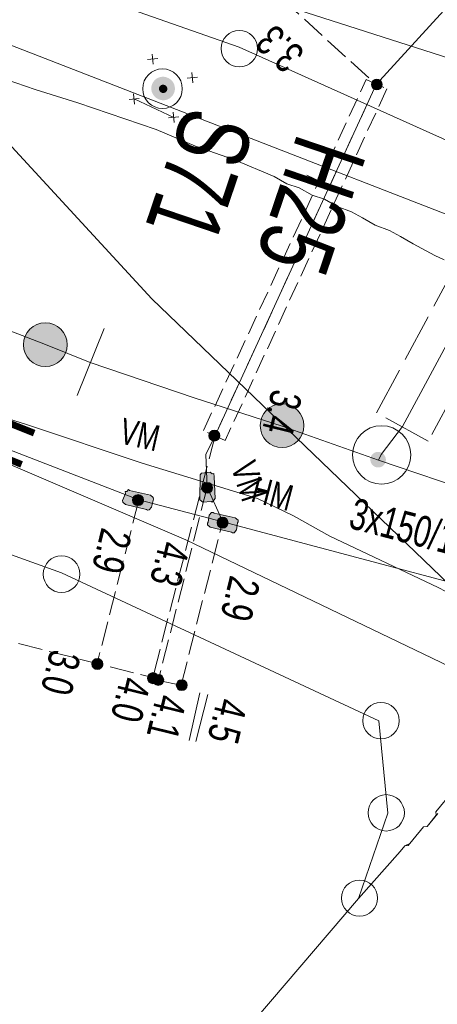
# Model space of a CAD drawing. Header units: metres. Extents: x -740 to 758, y -633 to 854.
# Tile 7 of 256: x -390.66 to -383.48, y -213.51 to -196.62. Entities that reach past the tile are written whole.
import ezdxf

# ---------------------------------------------------------------- set-up
doc = ezdxf.new("R2010")
doc.units = ezdxf.units.M
doc.header["$MEASUREMENT"] = 0
for name, pattern in [('333_125', [0.4576, 0.3328, -0.1248]), ('333_333', [0.6656, 0.3328, -0.3328]), ('416_125', [0.5408, 0.416, -0.1248]), ('832_208', [1.04, 0.832, -0.208])]:
    doc.linetypes.add(name, pattern=pattern)
for name, color, linetype in [('Gas.LOVION', 7, 'Continuous'), ('Grundkarte.LOVION', 7, 'Continuous'), ('Strom.LOVION', 7, 'Continuous'), ('StromBemass.LOVION', 7, 'Continuous'), ('Telko.LOVION', 7, 'Continuous'), ('Wasser.LOVION', 7, 'Continuous')]:
    doc.layers.add(name, color=color, linetype=linetype)
doc.styles.add('ERSTELLTER_STIL_1', font='arial.ttf')

msp = doc.modelspace()

# ---------------------------------------------------------------- hatches: boundary and pattern name
at = {"layer": 'Strom.LOVION', "linetype": 'Continuous', "lineweight": 18}
for points in [[(-388.044, -197.927), (-388.03, -197.907), (-388.018, -197.885), (-388.008, -197.861), (-388.002, -197.837), (-387.999, -197.812), (-387.999, -197.787), (-388.002, -197.762), (-388.009, -197.738), (-388.018, -197.715), (-388.03, -197.693), (-388.045, -197.672), (-388.062, -197.654), (-388.082, -197.638), (-388.103, -197.625), (-388.126, -197.614), (-388.15, -197.607), (-388.174, -197.602), (-388.199, -197.6), (-388.224, -197.602), (-388.249, -197.607), (-388.273, -197.615), (-388.296, -197.625), (-388.317, -197.639), (-388.336, -197.655), (-388.353, -197.673), (-388.368, -197.694), (-388.38, -197.716), (-388.389, -197.739), (-388.395, -197.763), (-388.398, -197.788), (-388.398, -197.813), (-388.395, -197.838), (-388.389, -197.863), (-388.379, -197.886), (-388.367, -197.908), (-388.352, -197.928), (-388.335, -197.946), (-388.316, -197.962), (-388.294, -197.976), (-388.272, -197.986), (-388.248, -197.994), (-388.223, -197.999), (-388.198, -198), (-388.173, -197.999), (-388.148, -197.994), (-388.125, -197.986), (-388.102, -197.975), (-388.081, -197.962), (-388.061, -197.946)], [(-388.039, -197.93), (-388.024, -197.91), (-388.012, -197.888), (-388.003, -197.864), (-387.997, -197.84), (-387.993, -197.815), (-387.994, -197.79), (-387.997, -197.765), (-388.003, -197.74), (-388.012, -197.717), (-388.025, -197.695), (-388.039, -197.675), (-388.057, -197.657), (-388.076, -197.641), (-388.097, -197.627), (-388.12, -197.617), (-388.144, -197.609), (-388.169, -197.604), (-388.194, -197.603), (-388.219, -197.604), (-388.244, -197.609), (-388.268, -197.617), (-388.29, -197.628), (-388.312, -197.641), (-388.331, -197.657), (-388.348, -197.676), (-388.363, -197.696), (-388.375, -197.718), (-388.384, -197.742), (-388.39, -197.766), (-388.393, -197.791), (-388.393, -197.816), (-388.39, -197.841), (-388.384, -197.865), (-388.374, -197.889), (-388.362, -197.911), (-388.347, -197.931), (-388.33, -197.949), (-388.311, -197.965), (-388.289, -197.979), (-388.266, -197.989), (-388.243, -197.997), (-388.218, -198.002), (-388.193, -198.003), (-388.168, -198.002), (-388.143, -197.997), (-388.119, -197.989), (-388.096, -197.978), (-388.075, -197.965), (-388.056, -197.948)], [(-388.142, -197.852), (-388.137, -197.845), (-388.132, -197.837), (-388.129, -197.829), (-388.127, -197.82), (-388.126, -197.811), (-388.126, -197.802), (-388.127, -197.794), (-388.129, -197.785), (-388.133, -197.777), (-388.137, -197.769), (-388.142, -197.762), (-388.148, -197.755), (-388.155, -197.75), (-388.163, -197.745), (-388.171, -197.741), (-388.179, -197.739), (-388.188, -197.737), (-388.197, -197.736), (-388.206, -197.737), (-388.214, -197.739), (-388.223, -197.741), (-388.231, -197.745), (-388.238, -197.75), (-388.245, -197.756), (-388.251, -197.762), (-388.256, -197.769), (-388.261, -197.777), (-388.264, -197.785), (-388.266, -197.794), (-388.267, -197.803), (-388.267, -197.812), (-388.266, -197.821), (-388.264, -197.829), (-388.26, -197.837), (-388.256, -197.845), (-388.251, -197.852), (-388.245, -197.859), (-388.238, -197.864), (-388.23, -197.869), (-388.222, -197.873), (-388.214, -197.876), (-388.205, -197.877), (-388.196, -197.878), (-388.187, -197.877), (-388.179, -197.876), (-388.17, -197.873), (-388.162, -197.869), (-388.155, -197.864), (-388.148, -197.859)], [(-388.14, -197.854), (-388.134, -197.846), (-388.13, -197.839), (-388.127, -197.83), (-388.125, -197.822), (-388.124, -197.813), (-388.124, -197.804), (-388.125, -197.795), (-388.127, -197.786), (-388.13, -197.778), (-388.135, -197.77), (-388.14, -197.763), (-388.146, -197.757), (-388.153, -197.751), (-388.16, -197.746), (-388.168, -197.743), (-388.177, -197.74), (-388.186, -197.738), (-388.195, -197.738), (-388.203, -197.738), (-388.212, -197.74), (-388.221, -197.743), (-388.229, -197.747), (-388.236, -197.751), (-388.243, -197.757), (-388.249, -197.764), (-388.254, -197.771), (-388.259, -197.779), (-388.262, -197.787), (-388.264, -197.796), (-388.265, -197.804), (-388.265, -197.813), (-388.264, -197.822), (-388.262, -197.831), (-388.258, -197.839), (-388.254, -197.847), (-388.249, -197.854), (-388.243, -197.86), (-388.236, -197.866), (-388.228, -197.871), (-388.22, -197.875), (-388.212, -197.877), (-388.203, -197.879), (-388.194, -197.88), (-388.185, -197.879), (-388.176, -197.877), (-388.168, -197.874), (-388.16, -197.871), (-388.152, -197.866), (-388.146, -197.86)]]:
    msp.add_hatch(color=150, dxfattribs=at).paths.add_polyline_path(points)
at = {"layer": 'Strom.LOVION', "linetype": 'Continuous', "lineweight": 13}
for points in [[(-387.558, -204.46), (-387.566, -204.83), (-387.564, -204.86), (-387.515, -204.899), (-387.369, -204.885), (-387.353, -204.898), (-387.3, -204.834), (-387.321, -204.466), (-387.327, -204.408), (-387.356, -204.411), (-387.388, -204.384), (-387.535, -204.399), (-387.561, -204.431)], [(-388.414, -204.78), (-388.776, -204.697), (-388.793, -204.684), (-388.819, -204.716), (-388.848, -204.719), (-388.845, -204.748), (-388.892, -204.871), (-388.89, -204.901), (-388.841, -204.94), (-388.479, -205.023), (-388.463, -205.036), (-388.433, -205.033), (-388.394, -204.985), (-388.363, -204.849), (-388.365, -204.82)], [(-387.385, -205.33), (-387.022, -205.412), (-387.006, -205.426), (-386.977, -205.423), (-386.937, -205.375), (-386.919, -205.255), (-386.906, -205.239), (-386.909, -205.209), (-386.957, -205.17), (-387.32, -205.087), (-387.336, -205.074), (-387.365, -205.077), (-387.405, -205.125), (-387.422, -205.245), (-387.436, -205.261), (-387.433, -205.29)]]:
    msp.add_hatch(color=7, dxfattribs=at).paths.add_polyline_path(points)
at = {"layer": 'StromBemass.LOVION', "linetype": 'Continuous', "lineweight": 13}
for points in [[(-384.452, -197.792), (-384.445, -197.783), (-384.44, -197.772), (-384.435, -197.762), (-384.433, -197.75), (-384.431, -197.739), (-384.431, -197.727), (-384.433, -197.715), (-384.436, -197.704), (-384.44, -197.693), (-384.446, -197.683), (-384.453, -197.673), (-384.461, -197.665), (-384.47, -197.657), (-384.48, -197.651), (-384.49, -197.646), (-384.501, -197.642), (-384.513, -197.64), (-384.525, -197.639), (-384.536, -197.64), (-384.548, -197.642), (-384.559, -197.646), (-384.57, -197.651), (-384.58, -197.657), (-384.589, -197.665), (-384.597, -197.674), (-384.604, -197.683), (-384.609, -197.693), (-384.613, -197.704), (-384.616, -197.716), (-384.618, -197.727), (-384.618, -197.739), (-384.616, -197.751), (-384.613, -197.762), (-384.609, -197.773), (-384.603, -197.783), (-384.596, -197.793), (-384.588, -197.801), (-384.579, -197.809), (-384.569, -197.815), (-384.559, -197.82), (-384.547, -197.824), (-384.536, -197.826), (-384.524, -197.826), (-384.512, -197.826), (-384.501, -197.823), (-384.49, -197.82), (-384.479, -197.815), (-384.469, -197.808), (-384.46, -197.801)], [(-387.243, -203.817), (-387.236, -203.807), (-387.23, -203.797), (-387.226, -203.786), (-387.223, -203.774), (-387.222, -203.763), (-387.222, -203.751), (-387.223, -203.739), (-387.226, -203.727), (-387.231, -203.716), (-387.236, -203.706), (-387.243, -203.696), (-387.251, -203.688), (-387.261, -203.68), (-387.271, -203.674), (-387.281, -203.669), (-387.293, -203.665), (-387.304, -203.663), (-387.316, -203.662), (-387.328, -203.663), (-387.34, -203.666), (-387.351, -203.669), (-387.362, -203.674), (-387.372, -203.681), (-387.381, -203.688), (-387.389, -203.697), (-387.396, -203.707), (-387.402, -203.717), (-387.406, -203.728), (-387.409, -203.74), (-387.41, -203.751), (-387.41, -203.763), (-387.409, -203.775), (-387.406, -203.786), (-387.401, -203.797), (-387.396, -203.808), (-387.389, -203.817), (-387.38, -203.826), (-387.371, -203.834), (-387.361, -203.84), (-387.35, -203.845), (-387.339, -203.848), (-387.327, -203.851), (-387.316, -203.851), (-387.304, -203.851), (-387.292, -203.848), (-387.281, -203.845), (-387.27, -203.84), (-387.26, -203.833), (-387.251, -203.826)], [(-387.366, -204.711), (-387.359, -204.702), (-387.354, -204.692), (-387.349, -204.681), (-387.347, -204.67), (-387.345, -204.658), (-387.345, -204.646), (-387.347, -204.635), (-387.35, -204.624), (-387.354, -204.613), (-387.36, -204.603), (-387.366, -204.593), (-387.374, -204.585), (-387.383, -204.577), (-387.393, -204.571), (-387.404, -204.566), (-387.415, -204.563), (-387.426, -204.56), (-387.438, -204.56), (-387.45, -204.56), (-387.461, -204.563), (-387.472, -204.566), (-387.483, -204.571), (-387.493, -204.578), (-387.502, -204.585), (-387.509, -204.594), (-387.516, -204.603), (-387.522, -204.613), (-387.526, -204.624), (-387.529, -204.635), (-387.53, -204.647), (-387.53, -204.659), (-387.529, -204.67), (-387.526, -204.681), (-387.522, -204.692), (-387.516, -204.702), (-387.509, -204.712), (-387.501, -204.72), (-387.492, -204.728), (-387.482, -204.734), (-387.472, -204.739), (-387.461, -204.742), (-387.449, -204.745), (-387.437, -204.745), (-387.426, -204.745), (-387.414, -204.742), (-387.403, -204.739), (-387.393, -204.734), (-387.383, -204.727), (-387.374, -204.72)], [(-388.553, -204.925), (-388.546, -204.915), (-388.54, -204.905), (-388.536, -204.893), (-388.533, -204.882), (-388.531, -204.87), (-388.531, -204.858), (-388.533, -204.846), (-388.536, -204.835), (-388.54, -204.824), (-388.546, -204.813), (-388.553, -204.804), (-388.561, -204.795), (-388.571, -204.787), (-388.581, -204.781), (-388.592, -204.776), (-388.603, -204.772), (-388.615, -204.77), (-388.627, -204.769), (-388.639, -204.77), (-388.65, -204.772), (-388.662, -204.776), (-388.672, -204.781), (-388.682, -204.788), (-388.692, -204.795), (-388.7, -204.804), (-388.707, -204.814), (-388.713, -204.824), (-388.717, -204.835), (-388.72, -204.847), (-388.721, -204.859), (-388.721, -204.871), (-388.72, -204.883), (-388.717, -204.894), (-388.712, -204.905), (-388.706, -204.916), (-388.699, -204.925), (-388.691, -204.934), (-388.682, -204.942), (-388.672, -204.948), (-388.661, -204.953), (-388.65, -204.957), (-388.638, -204.959), (-388.626, -204.96), (-388.614, -204.959), (-388.602, -204.956), (-388.591, -204.953), (-388.58, -204.948), (-388.57, -204.941), (-388.561, -204.934)], [(-387.102, -205.312), (-387.095, -205.303), (-387.089, -205.292), (-387.085, -205.281), (-387.082, -205.269), (-387.08, -205.257), (-387.08, -205.246), (-387.082, -205.234), (-387.085, -205.222), (-387.089, -205.211), (-387.095, -205.201), (-387.102, -205.191), (-387.111, -205.182), (-387.12, -205.175), (-387.13, -205.168), (-387.141, -205.163), (-387.152, -205.159), (-387.164, -205.157), (-387.176, -205.157), (-387.188, -205.157), (-387.199, -205.16), (-387.211, -205.163), (-387.222, -205.168), (-387.232, -205.175), (-387.241, -205.183), (-387.249, -205.191), (-387.256, -205.201), (-387.262, -205.212), (-387.266, -205.223), (-387.269, -205.234), (-387.271, -205.246), (-387.271, -205.258), (-387.269, -205.27), (-387.266, -205.282), (-387.262, -205.293), (-387.256, -205.303), (-387.249, -205.313), (-387.24, -205.321), (-387.231, -205.329), (-387.221, -205.335), (-387.21, -205.34), (-387.199, -205.344), (-387.187, -205.346), (-387.175, -205.347), (-387.163, -205.346), (-387.152, -205.344), (-387.14, -205.34), (-387.129, -205.335), (-387.119, -205.329), (-387.11, -205.321)], [(-389.253, -207.737), (-389.246, -207.727), (-389.24, -207.717), (-389.236, -207.706), (-389.233, -207.694), (-389.232, -207.682), (-389.232, -207.67), (-389.233, -207.659), (-389.236, -207.647), (-389.241, -207.636), (-389.246, -207.626), (-389.253, -207.616), (-389.262, -207.607), (-389.271, -207.6), (-389.281, -207.593), (-389.292, -207.588), (-389.303, -207.585), (-389.315, -207.583), (-389.327, -207.582), (-389.338, -207.583), (-389.35, -207.585), (-389.361, -207.589), (-389.372, -207.594), (-389.382, -207.6), (-389.391, -207.608), (-389.4, -207.616), (-389.407, -207.626), (-389.412, -207.637), (-389.417, -207.648), (-389.42, -207.659), (-389.421, -207.671), (-389.421, -207.683), (-389.419, -207.695), (-389.416, -207.706), (-389.412, -207.717), (-389.406, -207.728), (-389.399, -207.737), (-389.391, -207.746), (-389.382, -207.754), (-389.372, -207.76), (-389.361, -207.765), (-389.35, -207.769), (-389.338, -207.771), (-389.326, -207.772), (-389.314, -207.771), (-389.302, -207.769), (-389.291, -207.765), (-389.28, -207.76), (-389.27, -207.753), (-389.261, -207.746)], [(-388.299, -207.979), (-388.292, -207.969), (-388.286, -207.959), (-388.282, -207.948), (-388.279, -207.936), (-388.278, -207.924), (-388.278, -207.912), (-388.279, -207.901), (-388.282, -207.889), (-388.287, -207.878), (-388.292, -207.868), (-388.3, -207.858), (-388.308, -207.849), (-388.317, -207.842), (-388.327, -207.835), (-388.338, -207.83), (-388.349, -207.827), (-388.361, -207.825), (-388.373, -207.824), (-388.385, -207.825), (-388.396, -207.827), (-388.408, -207.831), (-388.418, -207.836), (-388.428, -207.842), (-388.438, -207.85), (-388.446, -207.858), (-388.453, -207.868), (-388.458, -207.879), (-388.463, -207.89), (-388.466, -207.901), (-388.467, -207.913), (-388.467, -207.925), (-388.466, -207.937), (-388.463, -207.948), (-388.458, -207.959), (-388.452, -207.97), (-388.445, -207.979), (-388.437, -207.988), (-388.428, -207.996), (-388.418, -208.002), (-388.407, -208.007), (-388.396, -208.011), (-388.384, -208.013), (-388.372, -208.014), (-388.36, -208.013), (-388.349, -208.01), (-388.337, -208.007), (-388.326, -208.002), (-388.316, -207.995), (-388.307, -207.988)], [(-388.207, -208.008), (-388.2, -207.998), (-388.194, -207.988), (-388.19, -207.977), (-388.187, -207.965), (-388.186, -207.954), (-388.186, -207.942), (-388.187, -207.93), (-388.19, -207.919), (-388.195, -207.908), (-388.2, -207.897), (-388.207, -207.888), (-388.215, -207.879), (-388.224, -207.872), (-388.234, -207.865), (-388.245, -207.86), (-388.256, -207.857), (-388.268, -207.855), (-388.28, -207.854), (-388.292, -207.855), (-388.303, -207.857), (-388.315, -207.861), (-388.325, -207.866), (-388.335, -207.872), (-388.344, -207.88), (-388.352, -207.888), (-388.359, -207.898), (-388.365, -207.908), (-388.369, -207.919), (-388.372, -207.931), (-388.374, -207.942), (-388.374, -207.954), (-388.372, -207.966), (-388.369, -207.977), (-388.365, -207.988), (-388.359, -207.999), (-388.352, -208.008), (-388.344, -208.017), (-388.335, -208.024), (-388.325, -208.031), (-388.314, -208.036), (-388.303, -208.039), (-388.291, -208.042), (-388.279, -208.042), (-388.268, -208.041), (-388.256, -208.039), (-388.245, -208.036), (-388.234, -208.03), (-388.224, -208.024), (-388.215, -208.017)], [(-387.805, -208.099), (-387.798, -208.089), (-387.792, -208.079), (-387.788, -208.068), (-387.785, -208.057), (-387.784, -208.045), (-387.784, -208.033), (-387.785, -208.022), (-387.788, -208.01), (-387.793, -207.999), (-387.798, -207.989), (-387.805, -207.98), (-387.813, -207.971), (-387.822, -207.964), (-387.832, -207.958), (-387.843, -207.953), (-387.854, -207.949), (-387.866, -207.947), (-387.877, -207.946), (-387.889, -207.947), (-387.9, -207.949), (-387.912, -207.953), (-387.922, -207.958), (-387.932, -207.964), (-387.941, -207.972), (-387.949, -207.98), (-387.956, -207.99), (-387.962, -208), (-387.966, -208.011), (-387.969, -208.022), (-387.97, -208.034), (-387.97, -208.046), (-387.969, -208.057), (-387.966, -208.069), (-387.961, -208.079), (-387.956, -208.09), (-387.949, -208.099), (-387.941, -208.108), (-387.932, -208.115), (-387.922, -208.121), (-387.911, -208.126), (-387.9, -208.13), (-387.888, -208.132), (-387.877, -208.133), (-387.865, -208.132), (-387.853, -208.13), (-387.842, -208.126), (-387.832, -208.121), (-387.822, -208.115), (-387.813, -208.107)], [(-387.805, -208.099), (-387.798, -208.089), (-387.792, -208.079), (-387.788, -208.068), (-387.785, -208.057), (-387.784, -208.045), (-387.784, -208.033), (-387.785, -208.022), (-387.788, -208.01), (-387.793, -207.999), (-387.798, -207.989), (-387.805, -207.98), (-387.813, -207.971), (-387.822, -207.964), (-387.832, -207.958), (-387.843, -207.953), (-387.854, -207.949), (-387.866, -207.947), (-387.877, -207.946), (-387.889, -207.947), (-387.9, -207.949), (-387.912, -207.953), (-387.922, -207.958), (-387.932, -207.964), (-387.941, -207.972), (-387.949, -207.98), (-387.956, -207.99), (-387.962, -208), (-387.966, -208.011), (-387.969, -208.022), (-387.97, -208.034), (-387.97, -208.046), (-387.969, -208.057), (-387.966, -208.069), (-387.961, -208.079), (-387.956, -208.09), (-387.949, -208.099), (-387.941, -208.108), (-387.932, -208.115), (-387.922, -208.121), (-387.911, -208.126), (-387.9, -208.13), (-387.888, -208.132), (-387.877, -208.133), (-387.865, -208.132), (-387.853, -208.13), (-387.842, -208.126), (-387.832, -208.121), (-387.822, -208.115), (-387.813, -208.107)]]:
    msp.add_hatch(color=7, dxfattribs=at).paths.add_polyline_path(points)
at = {"layer": 'Wasser.LOVION', "linetype": 'Continuous', "lineweight": 13}
for points in [[(-389.931, -202.435), (-389.903, -202.397), (-389.881, -202.355), (-389.863, -202.311), (-389.852, -202.266), (-389.846, -202.219), (-389.846, -202.172), (-389.852, -202.125), (-389.864, -202.08), (-389.882, -202.036), (-389.904, -201.995), (-389.932, -201.957), (-389.965, -201.923), (-390.001, -201.893), (-390.041, -201.868), (-390.083, -201.848), (-390.128, -201.833), (-390.174, -201.825), (-390.221, -201.822), (-390.268, -201.825), (-390.315, -201.834), (-390.359, -201.849), (-390.402, -201.869), (-390.441, -201.894), (-390.478, -201.924), (-390.51, -201.959), (-390.537, -201.997), (-390.56, -202.038), (-390.577, -202.082), (-390.588, -202.128), (-390.594, -202.174), (-390.594, -202.222), (-390.588, -202.268), (-390.576, -202.314), (-390.559, -202.357), (-390.536, -202.399), (-390.508, -202.437), (-390.476, -202.471), (-390.439, -202.501), (-390.4, -202.526), (-390.357, -202.546), (-390.312, -202.56), (-390.266, -202.569), (-390.219, -202.572), (-390.172, -202.568), (-390.126, -202.559), (-390.081, -202.545), (-390.039, -202.525), (-389.999, -202.499), (-389.963, -202.469)], [(-385.863, -203.824), (-385.835, -203.786), (-385.812, -203.745), (-385.795, -203.701), (-385.784, -203.655), (-385.778, -203.608), (-385.778, -203.561), (-385.784, -203.515), (-385.796, -203.469), (-385.813, -203.425), (-385.836, -203.384), (-385.864, -203.346), (-385.897, -203.312), (-385.933, -203.282), (-385.973, -203.257), (-386.015, -203.237), (-386.06, -203.222), (-386.107, -203.214), (-386.154, -203.211), (-386.201, -203.214), (-386.247, -203.223), (-386.292, -203.238), (-386.334, -203.258), (-386.374, -203.283), (-386.41, -203.314), (-386.442, -203.348), (-386.47, -203.386), (-386.492, -203.428), (-386.51, -203.471), (-386.521, -203.517), (-386.527, -203.564), (-386.527, -203.611), (-386.521, -203.658), (-386.509, -203.703), (-386.491, -203.747), (-386.469, -203.788), (-386.441, -203.826), (-386.408, -203.86), (-386.372, -203.89), (-386.332, -203.915), (-386.289, -203.935), (-386.245, -203.95), (-386.198, -203.958), (-386.151, -203.961), (-386.104, -203.958), (-386.058, -203.949), (-386.013, -203.934), (-385.971, -203.914), (-385.931, -203.889), (-385.895, -203.859)], [(-384.4, -204.253), (-384.391, -204.239), (-384.383, -204.225), (-384.377, -204.209), (-384.373, -204.193), (-384.371, -204.176), (-384.371, -204.16), (-384.373, -204.143), (-384.377, -204.127), (-384.383, -204.112), (-384.391, -204.097), (-384.401, -204.084), (-384.412, -204.072), (-384.425, -204.061), (-384.439, -204.052), (-384.454, -204.045), (-384.47, -204.04), (-384.487, -204.037), (-384.503, -204.036), (-384.52, -204.037), (-384.536, -204.04), (-384.552, -204.045), (-384.567, -204.053), (-384.581, -204.062), (-384.594, -204.072), (-384.605, -204.084), (-384.615, -204.098), (-384.623, -204.112), (-384.629, -204.128), (-384.633, -204.144), (-384.635, -204.161), (-384.635, -204.177), (-384.633, -204.194), (-384.629, -204.21), (-384.623, -204.225), (-384.615, -204.24), (-384.605, -204.253), (-384.593, -204.265), (-384.58, -204.276), (-384.566, -204.285), (-384.551, -204.292), (-384.535, -204.297), (-384.519, -204.3), (-384.502, -204.301), (-384.486, -204.3), (-384.469, -204.297), (-384.454, -204.292), (-384.439, -204.284), (-384.425, -204.276), (-384.412, -204.265)], [(-384.399, -204.256), (-384.389, -204.242), (-384.381, -204.228), (-384.375, -204.212), (-384.371, -204.196), (-384.369, -204.18), (-384.369, -204.163), (-384.371, -204.146), (-384.375, -204.13), (-384.382, -204.115), (-384.39, -204.1), (-384.4, -204.087), (-384.411, -204.074), (-384.424, -204.064), (-384.438, -204.055), (-384.453, -204.048), (-384.469, -204.043), (-384.485, -204.04), (-384.502, -204.039), (-384.519, -204.04), (-384.535, -204.043), (-384.551, -204.048), (-384.566, -204.055), (-384.58, -204.064), (-384.593, -204.075), (-384.604, -204.087), (-384.614, -204.101), (-384.622, -204.115), (-384.628, -204.131), (-384.632, -204.147), (-384.634, -204.164), (-384.634, -204.18), (-384.632, -204.197), (-384.628, -204.213), (-384.622, -204.229), (-384.614, -204.243), (-384.604, -204.257), (-384.592, -204.269), (-384.579, -204.279), (-384.565, -204.288), (-384.55, -204.295), (-384.534, -204.3), (-384.518, -204.303), (-384.501, -204.304), (-384.485, -204.303), (-384.468, -204.3), (-384.452, -204.295), (-384.437, -204.288), (-384.423, -204.279), (-384.41, -204.268)]]:
    msp.add_hatch(color=7, dxfattribs=at).paths.add_polyline_path(points)

# ---------------------------------------------------------------- linework, layer by layer
at = {"layer": 'Gas.LOVION', "color": 5, "linetype": 'Continuous', "lineweight": 18}
msp.add_lwpolyline([(-437.073, -190.311), (-426.788, -190.311), (-414.894, -191.498), (-402.973, -193.568), (-391.408, -196.827), (-382.73, -200.19), (-381.914, -200.672), (-372.815, -205.915), (-370.392, -207.422), (-358.486, -215.538), (-352.518, -220.201), (-346.387, -225.616), (-341.085, -230.728), (-332.608, -239.283), (-329.468, -242.834), (-323.923, -249.518), (-322.297, -251.339), (-319.784, -254.67), (-318.528, -256.778), (-312.004, -268.037), (-306.107, -281.041)], dxfattribs=at)
at = {"layer": 'Grundkarte.LOVION', "color": 253, "linetype": 'Continuous', "lineweight": 18}
msp.add_lwpolyline([(-391.572, -195.454), (-394.775, -194.437), (-394.065, -193.835), (-388.756, -188.883), (-375.599, -176.543), (-369.85, -176.69), (-355.631, -181.861), (-348.93, -180.26), (-348.635, -184.487), (-338.363, -215.492), (-338.238, -215.864), (-353.542, -218.04), (-356.181, -216.141), (-364.715, -210.473), (-371.962, -205.27), (-381.418, -199.545), (-386.889, -197.094)], close=True, dxfattribs=at)
at = {"layer": 'Grundkarte.LOVION', "color": 8, "linetype": 'Continuous', "lineweight": 18}
for points in [[(-438.536, -189.11), (-433.727, -189.024), (-426.737, -189.168), (-419.74, -189.696), (-412.805, -190.495), (-406.88, -191.542), (-401.023, -192.801), (-394.775, -194.437), (-391.572, -195.454), (-386.889, -197.094), (-381.418, -199.545), (-371.962, -205.27), (-364.715, -210.473), (-356.181, -216.141), (-353.542, -218.04), (-348.778, -221.417), (-345.345, -224.184)], [(-346.04, -234.006), (-352.079, -228.774), (-355.542, -226.304), (-358.651, -224.126), (-367.019, -218.648), (-372.402, -214.978), (-377.703, -210.945), (-382.55, -207.015), (-388.389, -201.408), (-393.943, -195.39), (-394.775, -194.437), (-391.572, -195.454), (-386.889, -197.094), (-381.418, -199.545), (-371.962, -205.27), (-364.715, -210.473), (-356.181, -216.141), (-353.542, -218.04), (-348.778, -221.417), (-345.345, -224.184)], [(-393.943, -195.39), (-388.389, -201.408), (-382.55, -207.015)], [(-383.37, -200.74), (-383.525, -200.667), (-383.9, -200.467), (-384.119, -200.341), (-384.306, -200.241), (-384.552, -200.146), (-384.771, -200.02), (-384.958, -199.92), (-385.204, -199.826), (-385.423, -199.7), (-385.636, -199.632), (-385.856, -199.505), (-386.069, -199.438), (-386.288, -199.311), (-386.967, -199.023), (-387.639, -198.793), (-388.318, -198.505), (-389.663, -198.045), (-390.395, -197.821), (-391.067, -197.591)], [(-358.969, -222.088), (-376.007, -210.454), (-376.291, -210.274), (-376.542, -210.122), (-376.82, -210.001), (-377.071, -209.848), (-377.355, -209.669), (-378.109, -209.211), (-378.387, -209.09), (-378.67, -208.911), (-379.173, -208.606), (-379.825, -208.285), (-381.605, -207.306), (-382.257, -206.986), (-382.877, -206.692), (-382.941, -206.639), (-383.471, -206.366), (-385.33, -205.484), (-385.956, -205.131), (-386.576, -204.837), (-388.556, -204.232), (-390.542, -203.569), (-392.554, -202.939)], [(-394.595, -204.439), (-389.939, -206.111), (-384.488, -208.652), (-384.334, -210.233), (-384.841, -211.701), (-395.663, -224.346), (-384.841, -211.701), (-384.122, -210.892), (-384.042, -210.796), (-383.957, -210.758), (-383.72, -210.469), (-383.661, -210.463), (-383.476, -210.238)], [(-383.218, -209.858), (-383.508, -210.212), (-383.503, -210.27), (-383.661, -210.463), (-383.72, -210.469), (-383.984, -210.79), (-384.042, -210.796), (-384.122, -210.892), (-384.841, -211.701), (-384.334, -210.233), (-384.488, -208.652), (-389.939, -206.111), (-394.595, -204.439)], [(-383.476, -210.238), (-383.661, -210.463), (-383.72, -210.469), (-383.957, -210.758), (-384.042, -210.796), (-384.122, -210.892), (-384.841, -211.701), (-384.334, -210.233), (-384.488, -208.652), (-389.939, -206.111), (-394.595, -204.439)]]:
    msp.add_lwpolyline(points, dxfattribs=at)
for points in [[(-394.065, -193.835), (-388.756, -188.883), (-386.377, -191.754), (-382.707, -195.74), (-380.122, -198.295)], [(-394.775, -194.437), (-394.065, -193.835), (-380.122, -198.295), (-378.664, -199.6), (-373.768, -203.732), (-371.962, -205.27), (-381.418, -199.545), (-386.889, -197.094), (-391.572, -195.454)]]:
    msp.add_lwpolyline(points, close=True, dxfattribs=at)
at = {"layer": 'Grundkarte.LOVION', "color": 253, "linetype": 'Continuous', "lineweight": 18}
for points in [[(-415.717, -207.863), (-415.411, -206.769), (-414.073, -201.407), (-413.683, -199.95), (-409.087, -200.713), (-404.189, -201.83), (-399.345, -203.011), (-394.595, -204.439), (-389.939, -206.111), (-384.488, -208.652), (-384.334, -210.233), (-384.841, -211.701), (-395.663, -224.346)], [(-395.663, -224.346), (-384.841, -211.701), (-384.122, -210.892), (-384.042, -210.796), (-383.957, -210.758), (-383.72, -210.469), (-383.661, -210.463), (-383.476, -210.238)]]:
    msp.add_lwpolyline(points, dxfattribs=at)
at = {"layer": 'Grundkarte.LOVION', "color": 9, "linetype": 'Continuous', "lineweight": 18}
for centre, radius in [((-386.888, -197.118), 0.313), ((-389.941, -206.134), 0.314), ((-384.453, -208.648), 0.313), ((-384.363, -210.229), 0.312), ((-384.823, -211.692), 0.31)]:
    msp.add_circle(centre, radius, dxfattribs=at)
at = {"layer": 'Strom.LOVION', "color": 5, "linetype": 'Continuous', "lineweight": 18}
msp.add_lwpolyline([(-387.172, -205.235), (-387.437, -204.64), (-387.462, -204.081), (-387.302, -203.755), (-384.536, -197.736), (-380.01, -192.786), (-374.762, -189.185)], dxfattribs=at)
at = {"layer": 'Strom.LOVION', "color": 150, "linetype": 'Continuous', "lineweight": 18}
msp.add_lwpolyline([(-364.503, -220.043), (-373.945, -213.252), (-377.846, -209.939), (-378.136, -209.539), (-378.34, -208.967), (-379.685, -207.754), (-380.542, -206.996), (-387.172, -205.235), (-388.613, -204.859), (-392.375, -203.409), (-423.626, -196.652)], dxfattribs=at)
at = {"layer": 'Strom.LOVION', "color": 250, "linetype": 'Continuous', "lineweight": 18}
for points in [[(-388.465, -197.307), (-388.289, -197.29)], [(-388.385, -197.211), (-388.368, -197.387)], [(-387.783, -197.625), (-387.608, -197.608)], [(-387.704, -197.529), (-387.687, -197.704)], [(-388.782, -197.989), (-388.606, -197.972)], [(-388.703, -197.892), (-388.686, -198.068)], [(-388.101, -198.306), (-387.925, -198.289)], [(-388.022, -198.21), (-388.004, -198.386)]]:
    msp.add_lwpolyline(points, dxfattribs=at)
at = {"layer": 'Strom.LOVION', "color": 7, "linetype": '333_125', "lineweight": 13}
msp.add_lwpolyline([(-384.707, -197.649), (-384.352, -197.807), (-387.131, -203.842), (-387.502, -203.671)], close=True, dxfattribs=at)
at = {"layer": 'Strom.LOVION', "color": 9, "linetype": '333_333', "lineweight": 18}
msp.add_lwpolyline([(-387.302, -203.755), (-384.536, -197.736)], dxfattribs=at)
at = {"layer": 'Strom.LOVION', "color": 7, "linetype": 'Continuous', "lineweight": 13}
for points in [[(-388.694, -197.98), (-388.013, -198.298)], [(-384.938, -199.667), (-385.729, -199.286)]]:
    msp.add_lwpolyline(points, dxfattribs=at)
for points in [[(-387.558, -204.46), (-387.561, -204.431), (-387.535, -204.399), (-387.388, -204.384), (-387.356, -204.411), (-387.327, -204.408), (-387.321, -204.466), (-387.3, -204.834), (-387.353, -204.898), (-387.369, -204.885), (-387.515, -204.899), (-387.564, -204.86), (-387.566, -204.83)], [(-388.414, -204.78), (-388.365, -204.82), (-388.363, -204.849), (-388.394, -204.985), (-388.433, -205.033), (-388.463, -205.036), (-388.479, -205.023), (-388.841, -204.94), (-388.89, -204.901), (-388.892, -204.871), (-388.845, -204.748), (-388.848, -204.719), (-388.819, -204.716), (-388.793, -204.684), (-388.776, -204.697)], [(-387.385, -205.33), (-387.433, -205.29), (-387.436, -205.261), (-387.422, -205.245), (-387.405, -205.125), (-387.365, -205.077), (-387.336, -205.074), (-387.32, -205.087), (-386.957, -205.17), (-386.909, -205.209), (-386.906, -205.239), (-386.919, -205.255), (-386.937, -205.375), (-386.977, -205.423), (-387.006, -205.426), (-387.022, -205.412)]]:
    msp.add_lwpolyline(points, close=True, dxfattribs=at)
msp.add_circle((-388.206, -197.805), 0.34, dxfattribs=at)
at = {"layer": 'StromBemass.LOVION', "color": 7, "linetype": '416_125', "lineweight": 13}
for points in [[(-378.267, -185.981), (-382.46, -190.558), (-386.969, -195.521), (-384.536, -197.736)], [(-387.302, -203.755), (-388.374, -207.909)], [(-387.437, -204.64), (-388.28, -207.959)], [(-392.318, -204.748), (-392.829, -206.778), (-392.253, -206.929), (-388.374, -207.909), (-388.28, -207.959), (-387.888, -208.039), (-387.172, -205.235)], [(-388.613, -204.859), (-389.329, -207.663)]]:
    msp.add_lwpolyline(points, dxfattribs=at)
at = {"layer": 'StromBemass.LOVION', "color": 7, "linetype": 'Continuous', "lineweight": 13}
for points in [[(-387.565, -208.17), (-387.751, -208.986)], [(-387.429, -208.201), (-387.631, -209.004)]]:
    msp.add_lwpolyline(points, dxfattribs=at)
for centre, radius in [((-384.524, -197.733), 0.0935), ((-387.316, -203.757), 0.0944), ((-387.438, -204.653), 0.0928), ((-388.626, -204.864), 0.0951), ((-387.175, -205.252), 0.0952), ((-389.326, -207.677), 0.0949), ((-388.372, -207.919), 0.0948), ((-388.28, -207.948), 0.0942), ((-387.877, -208.039), 0.0933), ((-387.877, -208.039), 0.0933)]:
    msp.add_circle(centre, radius, dxfattribs=at)
at = {"layer": 'Telko.LOVION', "color": 1, "linetype": 'Continuous', "lineweight": 18}
msp.add_lwpolyline([(-272.017, -137.421), (-318.169, -206.188), (-318.486, -206.574), (-318.986, -206.755), (-339.508, -221.766), (-340.587, -222.818), (-341.586, -223.935), (-343.042, -225.215), (-343.63, -225.701), (-344.275, -225.306), (-346.749, -224.189), (-359.461, -218.56), (-368.58, -214.323), (-378.612, -209.955), (-387.807, -205.548), (-390.892, -204.224), (-396.203, -202.497), (-401.549, -200.877), (-405.34, -200.184), (-412.684, -198.833), (-416.039, -198.526), (-422.779, -197.914), (-428.171, -197.628)], dxfattribs=at)
at = {"layer": 'Wasser.LOVION', "color": 7, "linetype": '832_208', "lineweight": 13}
msp.add_lwpolyline([(-374.36, -189.515), (-373.588, -190.149), (-381.201, -199.346), (-383.642, -203.855), (-384.532, -203.366), (-382.055, -198.779)], close=True, dxfattribs=at)
at = {"layer": 'Wasser.LOVION', "color": 150, "linetype": 'Continuous', "lineweight": 18}
for points in [[(-384.498, -204.176), (-384.448, -204.082), (-384.081, -203.603), (-381.629, -199.048), (-373.974, -189.832)], [(-432.542, -194.036), (-423.01, -194.035), (-417.761, -194.364), (-408.715, -196.199), (-402.374, -197.722), (-395.946, -199.99), (-390.218, -202.193), (-389.449, -202.502), (-387.661, -203.11), (-386.15, -203.598), (-384.498, -204.176), (-382.77, -204.76), (-376.978, -209.898), (-375.131, -211.55), (-361.484, -221.152), (-350.648, -229.195), (-349.817, -229.69), (-347.545, -231.611), (-344.059, -234.315)]]:
    msp.add_lwpolyline(points, dxfattribs=at)
at = {"layer": 'Wasser.LOVION', "color": 7, "linetype": 'Continuous', "lineweight": 13}
msp.add_lwpolyline([(-389.674, -203.071), (-389.211, -201.917)], dxfattribs=at)
for centre, radius in [((-390.22, -202.197), 0.375), ((-386.152, -203.586), 0.375), ((-384.442, -204.088), 0.501)]:
    msp.add_circle(centre, radius, dxfattribs=at)

# ---------------------------------------------------------------- texts
at = {"layer": 'Strom.LOVION', "color": 7, "linetype": 'Continuous', "lineweight": 13, "attachment_point": 7, "style": 'ERSTELLTER_STIL_1'}
for s, insert, char_height, rotation in [('{\\A1;\\W0.71563x;VM}', (-388.969, -203.883), 0.4446, 347.245), ('{\\A1;\\W0.71563x;VM}', (-387.037, -204.289), 0.44461, 288.2444), ('{\\A1;\\W0.71562x;HM}', (-386.708, -204.88), 0.44461, 345.2444)]:
    msp.add_mtext(s, dxfattribs=dict(at, insert=insert, char_height=char_height, rotation=rotation))
at = {"layer": 'Strom.LOVION', "color": 150, "linetype": 'Continuous', "lineweight": 18, "insert": (-385.033, -205.342), "char_height": 0.53356, "attachment_point": 7, "rotation": 345.2448, "style": 'ERSTELLTER_STIL_1'}
msp.add_mtext('{\\A1;\\W0.69468x;3x150/150 AL }', dxfattribs=at)
at = {"layer": 'StromBemass.LOVION', "color": 7, "linetype": 'Continuous', "lineweight": 13, "attachment_point": 7, "style": 'ERSTELLTER_STIL_1'}
for s, insert, char_height, rotation in [('{\\A1;\\W0.71561x;3.3}', (-385.734, -197.172), 0.53353, 137.2406), ('{\\A1;\\W0.71557x;3.4}', (-386.328, -202.936), 0.53355, 256.2441), ('{\\A1;\\W0.71560x;2.9}', (-389.256, -205.316), 0.53355, 256.2441), ('{\\A1;\\W0.71557x;4.3}', (-388.258, -205.54), 0.53355, 256.2441), ('{\\A1;\\W0.71556x;2.9}', (-387.048, -206.135), 0.53355, 256.247), ('{\\A1;\\W0.71557x;3.0}', (-390.133, -207.401), 0.53354, 256.2469), ('{\\A1;\\W0.71560x;4.0}', (-388.931, -207.868), 0.53355, 256.2441), ('{\\A1;\\W0.71557x;4.1}', (-388.306, -208.172), 0.53354, 256.2469), ('{\\A1;\\W0.71556x;4.5}', (-387.269, -208.235), 0.53355, 256.2443)]:
    msp.add_mtext(s, dxfattribs=dict(at, insert=insert, char_height=char_height, rotation=rotation))
at = {"layer": 'Wasser.LOVION', "color": 7, "linetype": 'Continuous', "lineweight": 13, "attachment_point": 7, "style": 'ERSTELLTER_STIL_1'}
for s, insert, char_height, rotation in [('{\\A1;\\W0.71562x;S71}', (-387.813, -198.053), 1.24492, 251.2442), ('{\\A1;\\W0.71562x;H25}', (-385.892, -198.528), 1.24491, 251.2441), ('{\\A1;\\W0.71562x;H100}', (-391.525, -203.097), 1.24491, 248.2475)]:
    msp.add_mtext(s, dxfattribs=dict(at, insert=insert, char_height=char_height, rotation=rotation))

doc.saveas('drawing.dxf')
